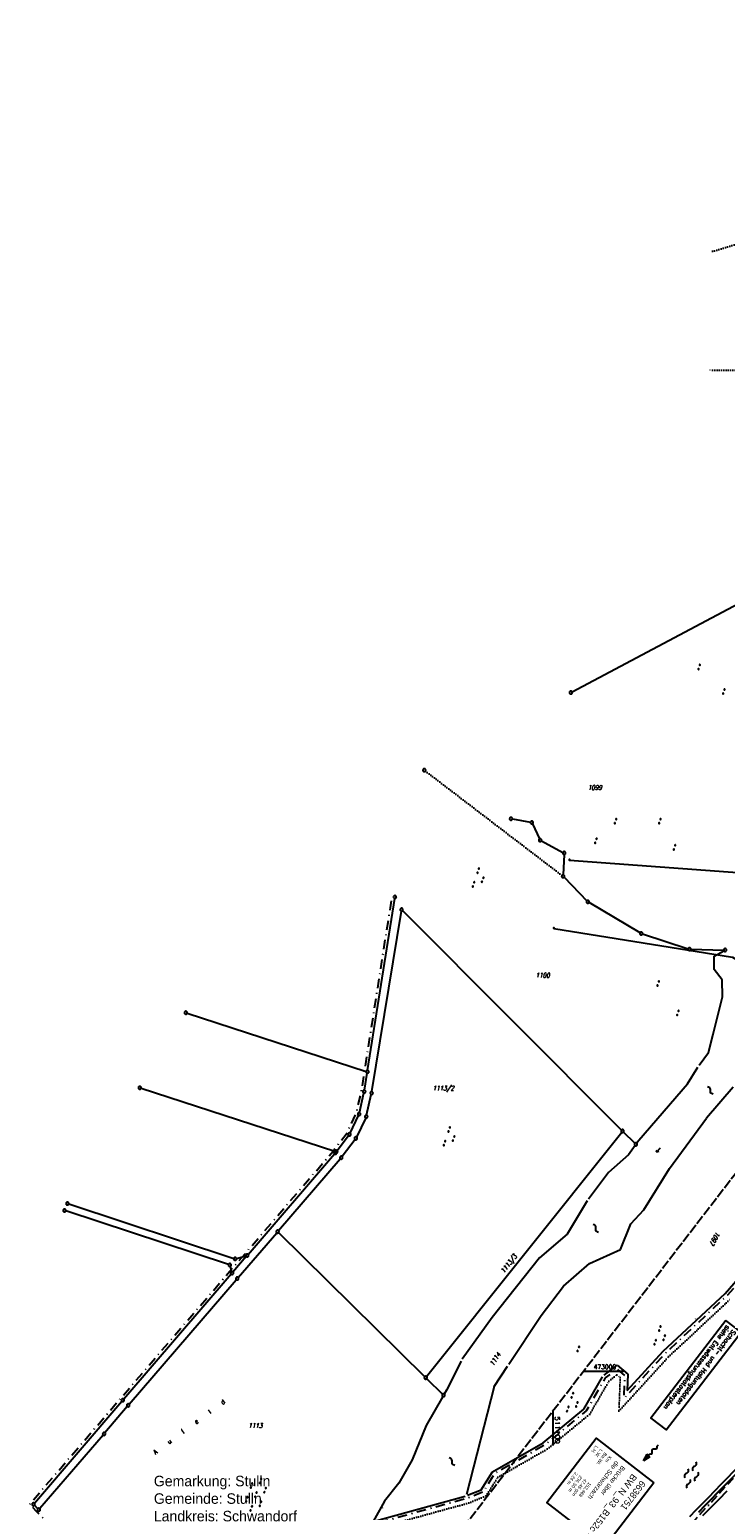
# Model space of a CAD drawing. Extents: x 510526 to 513920, y 467229 to 478797.
# Tile 200 of 256: x 510821 to 511192, y 472926 to 473714. Entities that reach past the tile are written whole.
import ezdxf

# ---------------------------------------------------------------- set-up
doc = ezdxf.new("R2010")
doc.units = 0
doc.header["$LTSCALE"] = 10
doc.header["$MEASUREMENT"] = 0
for name, pattern in [('ACAD_ISO16W100', [73, 15, -6.5, 15, -6.5, 15, -7, 1, -7]), ('AUSGEZOGEN', [0]), ('LT00', [0]), ('LT08', [0.42, 0.2, -0.1, 0.02, -0.1]), ('LT14', [0.6, 0.5, -0.1]), ('PUNKTX2_STR', [0.6, 0.1, -0.5])]:
    doc.linetypes.add(name, pattern=pattern)
doc.layers.get('0').update_dxf_attribs({"linetype": 'LT00'})
for name, color, linetype in [('--FLIEßRICHTPFEIL', 180, 'Continuous'), ('--WASSER_GRENZE', 180, 'PUNKTX2_STR'), ('--WASSER_NUTZUNG', 180, 'Continuous'), ('BAB-KABEL', 220, 'ACAD_ISO16W100'), ('BW_TEXT', 20, 'AUSGEZOGEN'), ('D-D_BESCHRIFT', 182, 'Continuous'), ('DFK_BES-NAME', 255, 'LT00'), ('DFK_FLUR_NR', 250, 'LT00'), ('DFK_GZPKT', 250, 'LT00'), ('DFK_KATASTER', 250, 'LT00'), ('DFK_NUTZUNG', 250, 'LT00'), ('DFK_NUTZUNGSGRENZE', 70, 'PUNKTX2_STR'), ('DFK_TOPO-SYM', 252, 'LT00'), ('GEMEINDEGRENZE', 3, 'LT08'), ('GRENZNAME', 250, 'Continuous'), ('STROM_FREILTG', 80, 'STROMFREILEITUNG'), ('V93_AFBR_BAB', 250, 'LT00'), ('V93_BR_KAPPE', 30, 'LT00'), ('V93_LD_MARK', 250, 'LT00'), ('V93_RASTER', 250, 'LT00')]:
    doc.layers.add(name, color=color, linetype=linetype)
doc.layers.add('-BLATT_93-RAND', color=7, linetype='LT14', plot=False)
doc.styles.add('Beschrift', font='ARIAL.TTF')
doc.styles.add('ROMANS', font='romans.shx', dxfattribs={"width": 0.8})
doc.styles.get("Standard").update_dxf_attribs({"font": 'romans.shx'})
doc.styles.add('Strom', font='txt.shx')
doc.styles.add('UNIR-H', font='unir_h.shx', dxfattribs={"width": 0.8})
doc.linetypes.add('STROMFREILEITUNG', pattern='A,12.7,-5.5,["xx",Strom,S=2.5,R=0,X=-2.6,Y=-0.85],-4.35', length=22.55)

# ---------------------------------------------------------------- blocks, each defined once
blk = doc.blocks.new('SYMB7110')
at = {"color": 0, "linetype": 'ByBlock'}
for p, q in [((-0.9, 0.012919), (-0.9, -0.012919)), ((-0.895, -0.017106), (-0.895, 0.017105)), ((-0.89, 0.019164), (-0.89, -0.019164)), ((-0.885, -0.019797), (-0.885, 0.019796)), ((-0.88, 0.019164), (-0.88, -0.019164)), ((-0.875, -0.017106), (-0.875, 0.017105)), ((-0.87, 0.012919), (-0.87, -0.012919)), ((-0.865, -0.000126), (-0.865, 0.000145)), ((-0.67, 0.012919), (-0.67, -0.012919)), ((-0.665, -0.017106), (-0.665, 0.017105)), ((-0.66, 0.019164), (-0.66, -0.019164)), ((-0.655, -0.019797), (-0.655, 0.019796)), ((-0.65, 0.019164), (-0.65, -0.019164)), ((-0.645, -0.017106), (-0.645, 0.017105)), ((-0.64, 0.012919), (-0.64, -0.012919)), ((-0.635, -0.000126), (-0.635, 0.000145)), ((-0.515, 0.392919), (-0.515, 0.367081)), ((-0.51, 0.362895), (-0.51, 0.397105)), ((-0.505, 0.399164), (-0.505, 0.360836)), ((-0.5, 0.360204), (-0.5, 0.399796)), ((-0.495, 0.399164), (-0.495, 0.360836)), ((-0.49, 0.362895), (-0.49, 0.397105)), ((-0.485, 0.392919), (-0.485, 0.367081)), ((-0.48, 0.379874), (-0.48, 0.380145)), ((-0.285, 0.392919), (-0.285, 0.367081)), ((-0.28, 0.362895), (-0.28, 0.397105)), ((-0.275, 0.399164), (-0.275, 0.360836)), ((-0.27, 0.360204), (-0.27, 0.399796)), ((-0.265, 0.399164), (-0.265, 0.360836)), ((-0.26, 0.362895), (-0.26, 0.397105)), ((-0.255, 0.392919), (-0.255, 0.367081)), ((-0.25, 0.379874), (-0.25, 0.380146)), ((-0.13, 0.012919), (-0.13, -0.012919)), ((-0.125, -0.017105), (-0.125, 0.017105)), ((-0.12, 0.019164), (-0.12, -0.019164)), ((-0.115, -0.019796), (-0.115, 0.019796)), ((-0.11, 0.019164), (-0.11, -0.019164)), ((-0.105, -0.017105), (-0.105, 0.017105)), ((-0.1, 0.012919), (-0.1, -0.012919)), ((-0.095, -0.000126), (-0.095, 0.000146)), ((0.1, 0.012919), (0.1, -0.012919)), ((0.105, -0.017105), (0.105, 0.017105)), ((0.11, 0.019164), (0.11, -0.019164)), ((0.115, -0.019796), (0.115, 0.019796)), ((0.12, 0.019164), (0.12, -0.019164)), ((0.125, -0.017105), (0.125, 0.017105)), ((0.13, 0.012919), (0.13, -0.012919)), ((0.135, -0.000126), (0.135, 0.000146)), ((0.255, 0.392919), (0.255, 0.367081)), ((0.26, 0.362895), (0.26, 0.397105)), ((0.265, 0.399164), (0.265, 0.360836)), ((0.27, 0.360204), (0.27, 0.399796)), ((0.275, 0.399164), (0.275, 0.360836)), ((0.28, 0.362895), (0.28, 0.397105)), ((0.285, 0.392919), (0.285, 0.367081)), ((0.29, 0.379874), (0.29, 0.380145)), ((0.485, 0.392919), (0.485, 0.367081)), ((0.49, 0.362895), (0.49, 0.397105)), ((0.495, 0.399164), (0.495, 0.360836)), ((0.5, 0.360204), (0.5, 0.399796)), ((0.505, 0.399164), (0.505, 0.360836)), ((0.51, 0.362895), (0.51, 0.397105)), ((0.515, 0.392919), (0.515, 0.367081)), ((0.52, 0.379874), (0.52, 0.380146)), ((0.64, 0.012919), (0.64, -0.012919)), ((0.645, -0.017105), (0.645, 0.017105)), ((0.65, 0.019164), (0.65, -0.019164)), ((0.655, -0.019796), (0.655, 0.019796)), ((0.66, 0.019164), (0.66, -0.019164)), ((0.665, -0.017105), (0.665, 0.017105)), ((0.67, 0.012919), (0.67, -0.012919)), ((0.675, -0.000126), (0.675, 0.000146)), ((0.87, 0.012919), (0.87, -0.012919)), ((0.875, -0.017105), (0.875, 0.017105)), ((0.88, 0.019164), (0.88, -0.019164)), ((0.885, -0.019796), (0.885, 0.019796)), ((0.89, 0.019164), (0.89, -0.019164)), ((0.895, -0.017105), (0.895, 0.017105)), ((0.9, 0.012919), (0.9, -0.012919)), ((0.905, -0.000126), (0.905, 0.000146)), ((-0.515, -0.367081), (-0.515, -0.392919)), ((-0.51, -0.397105), (-0.51, -0.362895)), ((-0.505, -0.360836), (-0.505, -0.399164)), ((-0.5, -0.399796), (-0.5, -0.360204)), ((-0.495, -0.360836), (-0.495, -0.399164)), ((-0.49, -0.397106), (-0.49, -0.362895)), ((-0.485, -0.367081), (-0.485, -0.392919)), ((-0.48, -0.380126), (-0.48, -0.379855)), ((-0.285, -0.367081), (-0.285, -0.392919)), ((-0.28, -0.397105), (-0.28, -0.362895)), ((-0.275, -0.360836), (-0.275, -0.399164)), ((-0.27, -0.399796), (-0.27, -0.360204)), ((-0.265, -0.360836), (-0.265, -0.399164)), ((-0.26, -0.397105), (-0.26, -0.362895)), ((-0.255, -0.367081), (-0.255, -0.392919)), ((-0.25, -0.380126), (-0.25, -0.379855)), ((0.255, -0.367081), (0.255, -0.392919)), ((0.26, -0.397105), (0.26, -0.362895)), ((0.265, -0.360836), (0.265, -0.399164)), ((0.27, -0.399796), (0.27, -0.360204)), ((0.275, -0.360836), (0.275, -0.399164)), ((0.28, -0.397105), (0.28, -0.362895)), ((0.285, -0.367081), (0.285, -0.392919)), ((0.29, -0.380126), (0.29, -0.379855)), ((0.485, -0.367081), (0.485, -0.392919)), ((0.49, -0.397105), (0.49, -0.362895)), ((0.495, -0.360836), (0.495, -0.399164)), ((0.5, -0.399796), (0.5, -0.360204)), ((0.505, -0.360836), (0.505, -0.399164)), ((0.51, -0.397105), (0.51, -0.362895)), ((0.515, -0.367081), (0.515, -0.392919)), ((0.52, -0.380126), (0.52, -0.379855))]:
    blk.add_line(p, q, dxfattribs=at)
for points in [[(-0.865, 0), (-0.866981, 0.008678), (-0.87253, 0.015637), (-0.88055, 0.019498), (-0.88945, 0.019498), (-0.89747, 0.015637), (-0.903019, 0.008678), (-0.905, 0)], [(-0.905, 0), (-0.903019, -0.008678), (-0.89747, -0.015637), (-0.88945, -0.019499), (-0.88055, -0.019499), (-0.87253, -0.015637), (-0.866981, -0.008678), (-0.865, 0)], [(-0.635, 0), (-0.636981, 0.008678), (-0.64253, 0.015637), (-0.65055, 0.019498), (-0.65945, 0.019498), (-0.66747, 0.015637), (-0.673019, 0.008678), (-0.675, 0)], [(-0.675, 0), (-0.673019, -0.008678), (-0.66747, -0.015637), (-0.65945, -0.019499), (-0.65055, -0.019499), (-0.64253, -0.015637), (-0.636981, -0.008678), (-0.635, 0)], [(-0.48, 0.38), (-0.481981, 0.388678), (-0.48753, 0.395637), (-0.49555, 0.399499), (-0.50445, 0.399499), (-0.51247, 0.395637), (-0.518019, 0.388678), (-0.52, 0.38), (-0.518019, 0.371322), (-0.51247, 0.364363), (-0.50445, 0.360501), (-0.49555, 0.360501), (-0.48753, 0.364363), (-0.481981, 0.371322), (-0.48, 0.38)], [(-0.25, 0.38), (-0.251981, 0.388678), (-0.25753, 0.395637), (-0.26555, 0.399499), (-0.27445, 0.399499), (-0.28247, 0.395637), (-0.288019, 0.388678), (-0.29, 0.38), (-0.288019, 0.371322), (-0.28247, 0.364363), (-0.27445, 0.360501), (-0.26555, 0.360501), (-0.25753, 0.364363), (-0.251981, 0.371322), (-0.25, 0.38)], [(-0.095, 0), (-0.096981, 0.008678), (-0.10253, 0.015637), (-0.11055, 0.019499), (-0.11945, 0.019499), (-0.12747, 0.015637), (-0.133019, 0.008678), (-0.135, 0)], [(-0.135, 0), (-0.133019, -0.008678), (-0.12747, -0.015637), (-0.11945, -0.019499), (-0.11055, -0.019499), (-0.10253, -0.015637), (-0.096981, -0.008678), (-0.095, 0)], [(0.135, 0), (0.133019, 0.008678), (0.12747, 0.015637), (0.11945, 0.019499), (0.11055, 0.019499), (0.10253, 0.015637), (0.096981, 0.008678), (0.095, 0)], [(0.095, 0), (0.096981, -0.008678), (0.10253, -0.015637), (0.11055, -0.019499), (0.11945, -0.019499), (0.12747, -0.015637), (0.133019, -0.008678), (0.135, 0)], [(0.29, 0.38), (0.288019, 0.388678), (0.28247, 0.395637), (0.27445, 0.399499), (0.26555, 0.399499), (0.25753, 0.395637), (0.251981, 0.388678), (0.25, 0.38), (0.251981, 0.371322), (0.25753, 0.364363), (0.26555, 0.360501), (0.27445, 0.360501), (0.28247, 0.364363), (0.288019, 0.371322), (0.29, 0.38)], [(0.52, 0.38), (0.518019, 0.388678), (0.51247, 0.395637), (0.50445, 0.399499), (0.495549, 0.399499), (0.48753, 0.395637), (0.481981, 0.388678), (0.48, 0.38), (0.481981, 0.371322), (0.48753, 0.364363), (0.495549, 0.360501), (0.50445, 0.360501), (0.51247, 0.364363), (0.518019, 0.371322), (0.52, 0.38)], [(0.675, 0), (0.673019, 0.008678), (0.66747, 0.015637), (0.65945, 0.019499), (0.65055, 0.019499), (0.64253, 0.015637), (0.636981, 0.008678), (0.635, 0)], [(0.635, 0), (0.636981, -0.008678), (0.64253, -0.015637), (0.65055, -0.019499), (0.65945, -0.019499), (0.66747, -0.015637), (0.673019, -0.008678), (0.675, 0)], [(0.905, 0), (0.903019, 0.008678), (0.89747, 0.015637), (0.88945, 0.019499), (0.88055, 0.019499), (0.87253, 0.015637), (0.866981, 0.008678), (0.865, 0)], [(0.865, 0), (0.866981, -0.008678), (0.87253, -0.015637), (0.88055, -0.019499), (0.88945, -0.019499), (0.89747, -0.015637), (0.903019, -0.008678), (0.905, 0)], [(-0.48, -0.38), (-0.481981, -0.371322), (-0.48753, -0.364363), (-0.49555, -0.360501), (-0.50445, -0.360501), (-0.51247, -0.364363), (-0.518019, -0.371322), (-0.52, -0.38), (-0.518019, -0.388678), (-0.51247, -0.395637), (-0.50445, -0.399499), (-0.49555, -0.399499), (-0.48753, -0.395637), (-0.481981, -0.388678), (-0.48, -0.38)], [(-0.25, -0.38), (-0.251981, -0.371322), (-0.25753, -0.364363), (-0.26555, -0.360501), (-0.27445, -0.360501), (-0.28247, -0.364363), (-0.288019, -0.371322), (-0.29, -0.38), (-0.288019, -0.388678), (-0.28247, -0.395637), (-0.27445, -0.399499), (-0.26555, -0.399499), (-0.25753, -0.395637), (-0.251981, -0.388678), (-0.25, -0.38)], [(0.29, -0.38), (0.288019, -0.371322), (0.28247, -0.364363), (0.27445, -0.360501), (0.26555, -0.360501), (0.25753, -0.364363), (0.251981, -0.371322), (0.25, -0.38), (0.251981, -0.388678), (0.25753, -0.395637), (0.26555, -0.399499), (0.27445, -0.399499), (0.28247, -0.395637), (0.288019, -0.388678), (0.29, -0.38)], [(0.52, -0.38), (0.518019, -0.371322), (0.51247, -0.364363), (0.50445, -0.360501), (0.495549, -0.360501), (0.48753, -0.364363), (0.481981, -0.371322), (0.48, -0.38), (0.481981, -0.388678), (0.48753, -0.395637), (0.495549, -0.399499), (0.50445, -0.399499), (0.51247, -0.395637), (0.518019, -0.388678), (0.52, -0.38)]]:
    blk.add_lwpolyline(points, dxfattribs=at)
blk = doc.blocks.new('SYMB7111')
at = {"color": 0, "linetype": 'ByBlock'}
for p, q in [((-0.13, 0.202919), (-0.13, 0.177081)), ((-0.125, 0.172895), (-0.125, 0.207105)), ((-0.12, 0.209164), (-0.12, 0.170836)), ((-0.115, 0.170204), (-0.115, 0.209796)), ((-0.11, 0.209164), (-0.11, 0.170836)), ((-0.105, 0.172895), (-0.105, 0.207105)), ((-0.1, 0.202919), (-0.1, 0.177081)), ((-0.095, 0.189874), (-0.095, 0.190146)), ((0.1, 0.202919), (0.1, 0.177081)), ((0.105, 0.172895), (0.105, 0.207105)), ((0.11, 0.209164), (0.11, 0.170836)), ((0.115, 0.170204), (0.115, 0.209796)), ((0.12, 0.209164), (0.12, 0.170836)), ((0.125, 0.172895), (0.125, 0.207105)), ((0.13, 0.202919), (0.13, 0.177081)), ((0.135, 0.189874), (0.135, 0.190146)), ((-0.515, -0.177081), (-0.515, -0.202919)), ((-0.51, -0.207105), (-0.51, -0.172895)), ((-0.505, -0.170836), (-0.505, -0.209164)), ((-0.5, -0.209796), (-0.5, -0.170204)), ((-0.495, -0.170836), (-0.495, -0.209164)), ((-0.49, -0.207105), (-0.49, -0.172895)), ((-0.485, -0.177081), (-0.485, -0.202919)), ((-0.48, -0.190126), (-0.48, -0.189854)), ((-0.285, -0.177081), (-0.285, -0.202919)), ((-0.28, -0.207105), (-0.28, -0.172895)), ((-0.275, -0.170836), (-0.275, -0.209164)), ((-0.27, -0.209796), (-0.27, -0.170204)), ((-0.265, -0.170836), (-0.265, -0.209164)), ((-0.26, -0.207105), (-0.26, -0.172895)), ((-0.255, -0.177081), (-0.255, -0.202919)), ((-0.25, -0.190126), (-0.25, -0.189854)), ((0.255, -0.177081), (0.255, -0.202919)), ((0.26, -0.207105), (0.26, -0.172895)), ((0.265, -0.170836), (0.265, -0.209164)), ((0.27, -0.209796), (0.27, -0.170204)), ((0.275, -0.170836), (0.275, -0.209164)), ((0.28, -0.207105), (0.28, -0.172895)), ((0.285, -0.177081), (0.285, -0.202919)), ((0.29, -0.190126), (0.29, -0.189854)), ((0.485, -0.177081), (0.485, -0.202919)), ((0.49, -0.207105), (0.49, -0.172895)), ((0.495, -0.170836), (0.495, -0.209164)), ((0.5, -0.209796), (0.5, -0.170204)), ((0.505, -0.170836), (0.505, -0.209164)), ((0.51, -0.207105), (0.51, -0.172895)), ((0.515, -0.177081), (0.515, -0.202919)), ((0.52, -0.190126), (0.52, -0.189854))]:
    blk.add_line(p, q, dxfattribs=at)
for points in [[(-0.095, 0.19), (-0.096981, 0.198678), (-0.10253, 0.205637), (-0.11055, 0.209499), (-0.11945, 0.209499), (-0.12747, 0.205637), (-0.133019, 0.198678), (-0.135, 0.19), (-0.133019, 0.181322), (-0.12747, 0.174363), (-0.11945, 0.170501), (-0.11055, 0.170501), (-0.10253, 0.174363), (-0.096981, 0.181322), (-0.095, 0.19)], [(0.135, 0.19), (0.133019, 0.198678), (0.12747, 0.205637), (0.11945, 0.209499), (0.11055, 0.209499), (0.10253, 0.205637), (0.096981, 0.198678), (0.095, 0.19), (0.096981, 0.181322), (0.10253, 0.174363), (0.11055, 0.170501), (0.11945, 0.170501), (0.12747, 0.174363), (0.133019, 0.181322), (0.135, 0.19)], [(-0.48, -0.19), (-0.481981, -0.181322), (-0.48753, -0.174363), (-0.49555, -0.170501), (-0.50445, -0.170501), (-0.51247, -0.174363), (-0.518019, -0.181322), (-0.52, -0.19), (-0.518019, -0.198678), (-0.51247, -0.205637), (-0.50445, -0.209499), (-0.49555, -0.209499), (-0.48753, -0.205637), (-0.481981, -0.198678), (-0.48, -0.19)], [(-0.25, -0.19), (-0.251981, -0.181322), (-0.25753, -0.174363), (-0.26555, -0.170501), (-0.27445, -0.170501), (-0.28247, -0.174363), (-0.288019, -0.181322), (-0.29, -0.19), (-0.288019, -0.198678), (-0.28247, -0.205637), (-0.27445, -0.209499), (-0.26555, -0.209499), (-0.25753, -0.205637), (-0.251981, -0.198678), (-0.25, -0.19)], [(0.29, -0.19), (0.288019, -0.181322), (0.28247, -0.174363), (0.27445, -0.170501), (0.26555, -0.170501), (0.25753, -0.174363), (0.251981, -0.181322), (0.25, -0.19), (0.251981, -0.198678), (0.25753, -0.205637), (0.26555, -0.209499), (0.27445, -0.209499), (0.28247, -0.205637), (0.288019, -0.198678), (0.29, -0.19)], [(0.52, -0.19), (0.518019, -0.181322), (0.51247, -0.174363), (0.50445, -0.170501), (0.49555, -0.170501), (0.48753, -0.174363), (0.481981, -0.181322), (0.48, -0.19), (0.481981, -0.198678), (0.48753, -0.205637), (0.49555, -0.209499), (0.50445, -0.209499), (0.51247, -0.205637), (0.518019, -0.198678), (0.52, -0.19)]]:
    blk.add_lwpolyline(points, dxfattribs=at)
blk = doc.blocks.new('SYMB7112')
at = {"color": 0, "linetype": 'ByBlock'}
for p, q in [((-0.13, 0.012919), (-0.13, -0.012919)), ((-0.125, -0.017105), (-0.125, 0.017105)), ((-0.12, 0.019164), (-0.12, -0.019164)), ((-0.115, -0.019796), (-0.115, 0.019796)), ((-0.11, 0.019164), (-0.11, -0.019164)), ((-0.105, -0.017105), (-0.105, 0.017105)), ((-0.1, 0.012919), (-0.1, -0.012919)), ((-0.095, -0.000126), (-0.095, 0.000146)), ((0.1, 0.012919), (0.1, -0.012919)), ((0.105, -0.017105), (0.105, 0.017105)), ((0.11, 0.019164), (0.11, -0.019164)), ((0.115, -0.019796), (0.115, 0.019796)), ((0.12, 0.019164), (0.12, -0.019164)), ((0.125, -0.017105), (0.125, 0.017105)), ((0.13, 0.012919), (0.13, -0.012919)), ((0.135, -0.000126), (0.135, 0.000146))]:
    blk.add_line(p, q, dxfattribs=at)
for points in [[(-0.095, 0), (-0.096981, 0.008678), (-0.10253, 0.015637), (-0.11055, 0.019499), (-0.11945, 0.019499), (-0.12747, 0.015637), (-0.133019, 0.008678), (-0.135, 0)], [(-0.135, 0), (-0.133019, -0.008678), (-0.12747, -0.015637), (-0.11945, -0.019499), (-0.11055, -0.019499), (-0.10253, -0.015637), (-0.096981, -0.008678), (-0.095, 0)], [(0.135, 0), (0.133019, 0.008678), (0.12747, 0.015637), (0.11945, 0.019499), (0.11055, 0.019499), (0.10253, 0.015637), (0.096981, 0.008678), (0.095, 0)], [(0.095, 0), (0.096981, -0.008678), (0.10253, -0.015637), (0.11055, -0.019499), (0.11945, -0.019499), (0.12747, -0.015637), (0.133019, -0.008678), (0.135, 0)]]:
    blk.add_lwpolyline(points, dxfattribs=at)
blk = doc.blocks.new('SYMB7251')
at = {"color": 0, "linetype": 'ByBlock'}
for points in [[(-0.25, 0), (-0.208333, 0.028889), (-0.166667, 0.051111), (-0.125, 0.06), (-0.083333, 0.051111), (-0.041667, 0.028889), (0, 0)], [(0, 0), (0.041667, -0.028889), (0.083333, -0.051111), (0.125, -0.06), (0.166667, -0.051111), (0.208333, -0.028889), (0.25, 0)]]:
    blk.add_lwpolyline(points, dxfattribs=at)
blk = doc.blocks.new('SYMB7240')
at = {"color": 0, "linetype": 'ByBlock'}
for p, q in [((0, 0), (-0.32, 0)), ((-0.11, 0.055), (0, 0)), ((0, 0), (-0.11, -0.055))]:
    blk.add_line(p, q, dxfattribs=at)
blk = doc.blocks.new('SYMB7309')
at = {"color": 0, "linetype": 'ByBlock'}
for p, q in [((1.558, 3.279999), (-1.558, 3.28)), ((0, 0.5002), (0, 3.28))]:
    blk.add_line(p, q, dxfattribs=at)
for points in [[(-0.984, 3.526), (-1.558, 3.28), (-0.984, 3.034)], [(-0.031408, 0.499213), (-0.093728, 0.49134), (-0.15457, 0.475719), (-0.212975, 0.452595), (-0.268021, 0.422333), (-0.31884, 0.385411), (-0.36463, 0.342411), (-0.40467, 0.29401), (-0.438329, 0.240973), (-0.465074, 0.184136), (-0.484486, 0.124395), (-0.496256, 0.062692), (-0.5002, 0)], [(-0.5002, 0), (-0.496256, -0.062692), (-0.484486, -0.124395), (-0.465074, -0.184136), (-0.438329, -0.240973), (-0.404671, -0.29401), (-0.36463, -0.342411), (-0.31884, -0.385411), (-0.268021, -0.422333), (-0.212975, -0.452595), (-0.15457, -0.475719), (-0.093728, -0.49134), (-0.031408, -0.499213), (0.031408, -0.499213), (0.093728, -0.49134), (0.15457, -0.475719), (0.212975, -0.452595), (0.268021, -0.422333), (0.31884, -0.385411), (0.36463, -0.342411), (0.404671, -0.29401), (0.438329, -0.240973), (0.465075, -0.184136), (0.484486, -0.124395), (0.496256, -0.062692), (0.500201, 0)], [(0.5002, 0), (0.496256, 0.062692), (0.484485, 0.124395), (0.465074, 0.184136), (0.438329, 0.240973), (0.40467, 0.29401), (0.36463, 0.34241), (0.31884, 0.385411), (0.268021, 0.422333), (0.212975, 0.452595), (0.15457, 0.475719), (0.093728, 0.49134), (0.031408, 0.499213), (-0.031408, 0.499213)], [(0.984, 3.526), (1.558, 3.279999), (0.984, 3.034)]]:
    blk.add_lwpolyline(points, dxfattribs=at)
blk = doc.blocks.new('SYMB7301')
at = {"color": 0, "linetype": 'ByBlock'}
for p, q in [((-0.128693, 0), (0, 0.128693)), ((0, -0.128693), (-0.128693, 0)), ((0, 0.128693), (0.128693, 0)), ((0.128693, 0), (0, -0.128693)), ((0.000059, -0.009738), (0.000059, 0.009897)), ((-0.00901, -0.004339), (-0.002225, -0.009749))]:
    blk.add_line(p, q, dxfattribs=at)
for points in [[(-0.002225, 0.009749), (-0.00901, 0.004339), (-0.00901, -0.004339)], [(0.01, 0), (0.006235, 0.007818), (-0.002225, 0.009749)], [(-0.002225, -0.009749), (0.006235, -0.007818), (0.01, 0)]]:
    blk.add_lwpolyline(points, dxfattribs=at)
blk = doc.blocks.new('SYMB7010')
at = {"color": 0, "linetype": 'ByBlock'}
for points in [[(-0.031408, 0.499213), (-0.093728, 0.49134), (-0.15457, 0.475719), (-0.212975, 0.452595), (-0.268021, 0.422333), (-0.31884, 0.385411), (-0.36463, 0.342411), (-0.40467, 0.29401), (-0.438329, 0.240973), (-0.465074, 0.184136), (-0.484486, 0.124395), (-0.496256, 0.062692), (-0.5002, 0)], [(-0.5002, 0), (-0.496256, -0.062692), (-0.484486, -0.124395), (-0.465075, -0.184136), (-0.438329, -0.240973), (-0.404671, -0.29401), (-0.36463, -0.342411), (-0.31884, -0.385411), (-0.268021, -0.422333), (-0.212975, -0.452595), (-0.154571, -0.475719), (-0.093728, -0.49134), (-0.031408, -0.499213), (0.031408, -0.499213)], [(0.5002, 0), (0.496256, 0.062692), (0.484485, 0.124395), (0.465074, 0.184136), (0.438329, 0.240973), (0.40467, 0.29401), (0.36463, 0.342411), (0.31884, 0.385411), (0.268021, 0.422333), (0.212975, 0.452595), (0.15457, 0.475719), (0.093728, 0.49134), (0.031408, 0.499213), (-0.031408, 0.499213)], [(0.031408, -0.499213), (0.093728, -0.491341), (0.15457, -0.475719), (0.212975, -0.452595), (0.268021, -0.422333), (0.31884, -0.385411), (0.36463, -0.342411), (0.404671, -0.294011), (0.438329, -0.240974), (0.465075, -0.184136), (0.484486, -0.124395), (0.496256, -0.062692), (0.500201, 0)]]:
    blk.add_lwpolyline(points, dxfattribs=at)
blk = doc.blocks.new('SYMB7250')
at = {"color": 0, "linetype": 'ByBlock'}
for points in [[(-0.74, 0), (-0.698333, 0.028889), (-0.656667, 0.051111), (-0.615, 0.06), (-0.573333, 0.051111), (-0.531667, 0.028889), (-0.49, 0)], [(-0.49, 0), (-0.448333, -0.028889), (-0.406667, -0.051111), (-0.365, -0.06), (-0.323333, -0.051111), (-0.281667, -0.028889), (-0.24, 0)], [(-0.25, 0.28), (-0.208333, 0.308889), (-0.166667, 0.331111), (-0.125, 0.34), (-0.083333, 0.331111), (-0.041667, 0.308889), (0, 0.28)], [(0, 0.28), (0.041667, 0.251111), (0.083333, 0.228889), (0.125, 0.22), (0.166667, 0.228889), (0.208333, 0.251111), (0.25, 0.28)], [(0.24, 0), (0.281667, 0.028889), (0.323333, 0.051111), (0.365, 0.06), (0.406667, 0.051111), (0.448333, 0.028889), (0.49, 0)], [(0.49, 0), (0.531667, -0.028889), (0.573333, -0.051111), (0.615, -0.06), (0.656667, -0.051111), (0.698333, -0.028889), (0.74, 0)], [(-0.25, -0.28), (-0.208333, -0.251111), (-0.166667, -0.228889), (-0.125, -0.22), (-0.083333, -0.228889), (-0.041667, -0.251111), (0, -0.28)], [(0, -0.28), (0.041667, -0.308889), (0.083333, -0.331111), (0.125, -0.34), (0.166667, -0.331111), (0.208333, -0.308889), (0.25, -0.28)]]:
    blk.add_lwpolyline(points, dxfattribs=at)
blk = doc.blocks.new('FLIEßRICHTPFEIL')
at = {"layer": '--FLIEßRICHTPFEIL'}
blk.add_hatch(color=256, dxfattribs=at).paths.add_polyline_path([(-1.95, 0.4875), (-1.95, -0.4875), (0, 0)])
for p, q in [((-1.95, 0.4875), (-1.95, -0.4875)), ((-1.95, 0.4875), (0, 0)), ((0, 0), (-1.95, -0.4875))]:
    blk.add_line(p, q, dxfattribs=at)
at = {"layer": '--FLIEßRICHTPFEIL', "start_tangent": (-1, 0), "end_tangent": (-1, 0)}
blk.add_spline([(-1.95, 0), (-2.4375, 0), (-2.925, 0.325), (-3.4125, 0), (-3.9, -0.325), (-4.3875, 0), (-4.875, 0.325), (-5.3625, 0), (-5.85, 0)], degree=3, dxfattribs=at)

msp = doc.modelspace()

# ---------------------------------------------------------------- linework, layer by layer
at = {"layer": '--WASSER_GRENZE', "ltscale": 0.2}
msp.add_lwpolyline([(511006.37, 472916.47), (511055.08, 472929.9), (511064.31, 472933.66), (511070.5, 472943.52), (511096.88, 472958.62), (511119.48, 472977.17), (511129.68, 472994.73), (511133.89, 472998.07), (511135.69, 472996.54), (511135.04, 472978.93), (511161.48, 473007.71), (511194.49, 473038.55)], dxfattribs=at)
at = {"layer": 'BAB-KABEL', "ltscale": 0.03, "flags": 128}
msp.add_lwpolyline([(513339.84, 477816.32), (513312.27, 477774.65), (513284.67, 477733), (513252.5, 477694.41), (513223.88, 477653.5), (513195.8, 477612.12), (513167.63, 477570.87), (513139.88, 477529.3), (513111.79, 477487.92), (513083.81, 477446.45), (513055.84, 477404.98), (513022.49, 477355.03), (513000.51, 477321.52), (512973.12, 477279.62), (512945.42, 477237.87), (512917.58, 477196.22), (512879.16, 477137.5), (512858.34, 477103.22), (512837.39, 477068.95), (512811.45, 477026.06), (512784.2, 476983.9), (512756.65, 476941.56), (512731.12, 476898.63), (512706.39, 476854.96), (512681.95, 476811.1), (512658.87, 476770.39), (512633.74, 476723.05), (512609.82, 476678.97), (512586.03, 476634.72), (512574.46, 476609.04), (512565.77, 476584.24), (512545.21, 476542.92), (512523.45, 476497.74), (512501.77, 476452.47), (512480.25, 476407.17), (512458.85, 476361.79), (512438.56, 476315.94), (512418.18, 476270.12), (512378.72, 476177.83), (512359.89, 476131.36), (512341.35, 476084.78), (512322.58, 476038.31), (512304.82, 475991.34), (512287.68, 475944.24), (512270.28, 475897.17), (512254.12, 475849.7), (512237.77, 475802.28), (512221.53, 475754.82), (512205.86, 475707.19), (512190.78, 475659.38), (512175.78, 475611.52), (512161.52, 475563.42), (512145.69, 475515.8), (512137.73, 475496.07), (512130.63, 475467.92), (512119.03, 475418.91), (512105.58, 475370.55), (512100.73, 475351.1), (512084.18, 475320.51), (512082.62, 475318.67), (512071.99, 475296.24), (512062.06, 475264.37), (512059.32, 475232.9), (512061.87, 475193.18), (512054.82, 475143.1), (512045.69, 475099.99), (512036.29, 475050.9), (512027.27, 475001.72), (512018.22, 474952.55), (512008.9, 474903.42), (512000.14, 474854.23), (511992.36, 474804.85), (511985.27, 474755.37), (511977.39, 474700.85), (511969.41, 474646.42), (511966.53, 474615.2), (511972.8, 474604.79), (511970.05, 474596.16), (511959.57, 474586.37), (511941.91, 474517.48), (511936.85, 474477.77), (511926.66, 474399.73), (511919.97, 474355.38), (511910.09, 474296.61), (511899.45, 474238.13), (511883.78, 474152.68), (511870.29, 474094), (511857.13, 474053.88), (511852.78, 474012.45), (511853.17, 473966.86), (511852.49, 473957.15), (511851.31, 473949.66), (511841.69, 473942.06), (511825.82, 473895.23), (511826.65, 473894.12), (511810.9, 473851.95), (511793.57, 473805.03), (511775.28, 473758.36), (511755.12, 473712.47), (511734.05, 473667.01), (511712.23, 473621.97), (511689.5, 473577.27), (511665.16, 473533.5), (511639.85, 473490.24), (511612.91, 473448.14), (511601.59, 473431.81), (511558.05, 473366.07), (511514.89, 473306.01), (511484.06, 473267.45), (511450.63, 473224.7), (511393.07, 473164.53), (511363.02, 473132.87), (511308.52, 473076.45), (511275.57, 473040.36), (511243.01, 473009.33), (511235.22, 472986.05), (511231.03, 472981.06), (511075.99, 472813.11), (511070.24, 472807.3), (511057.8, 472797.51), (511038.03, 472769.96), (511010.69, 472730.53), (510983.88, 472687.19), (510959.58, 472643.76), (510934.3, 472604.33), (510904.8, 472574.33), (510913.91, 472558.29), (510911.7, 472550.67), (510911.23, 472549.24), (510895.97, 472514.71), (510882.66, 472477.92), (510872.4, 472460.75), (510857.5, 472432.35), (510836.1, 472381.12), (510836.28, 472368.89), (510832.94, 472355.97), (510830.18, 472332.03), (510848.22, 472325.54), (510838.51, 472271.42), (510831.97, 472215.43), (510830.7, 472169.39), (510828.83, 472118.66), (510829.08, 472067.62), (510833.95, 472011.74), (510842.44, 471951.44), (510849.98, 471906.34), (510856.18, 471866.27), (510867.23, 471812.82), (510879.85, 471762.88), (510891.51, 471713.81), (510903.79, 471665.07), (510916.06, 471616.28), (510929.64, 471568.08), (510950.96, 471501.37), (510971.61, 471429.82), (510974.35, 471422.76), (510989.55, 471366.87), (511004.5, 471314.2), (511016.36, 471270.84), (511026.28, 471232.42), (511039.24, 471184.15), (511056.6, 471116.88), (511065.91, 471078.27), (511077.6, 471030.01), (511089.22, 470981.62), (511098.91, 470932.89), (511107.16, 470884.03), (511116.15, 470835.04), (511125.08, 470786.06), (511133.15, 470736.97), (511137.3, 470706.32), (511129.89, 470689.71), (511129.54, 470684.61), (511132.44, 470671.58), (511143.11, 470670.95), (511145.78, 470638.26), (511151.08, 470588.89), (511155.98, 470539.42), (511159.51, 470489.78), (511162.63, 470440.14), (511165.94, 470390.62), (511167.84, 470340.94), (511167.81, 470291.24), (511167.77, 470272.42), (511169.19, 470243.96), (511168.97, 470223.34), (511163.73, 470203.87), (511151.46, 470170.12), (511152.4, 470145.76), (511161.63, 470107.32), (511162.26, 470078.65), (511157.08, 470021.39), (511153.97, 469975.78), (511150.23, 469924.11), (511146.61, 469878.37), (511141.04, 469826.73), (511133.85, 469745.04), (511131.82, 469700.02), (511128.93, 469655.17), (511125.19, 469595.29), (511130.66, 469554.69), (511130.4, 469544.67), (511121.69, 469477.4)], dxfattribs=at)
at = {"layer": 'D-D_BESCHRIFT'}
msp.add_lwpolyline([(511191.89, 473026.89), (511151.97, 472974.99), (511160.07, 472968.76), (511200, 473020.66)], close=True, dxfattribs=at)
at = {"layer": 'DFK_KATASTER'}
for p, q in [((511110.09, 473361.29), (511198.57, 473408.3)), ((511078.28, 473293.71), (511087.9, 473291.95)), ((511088.96, 473291.13), (511092.74, 473283.1)), ((511093.72, 473282.07), (511105.21, 473275.94)), ((511105.83, 473274.84), (511105.3, 473264.02)), ((511105.78, 473262.73), (511117.92, 473250.17)), ((511001.23, 473159.96), (511015.65, 473251.46)), ((511019.83, 473244.94), (511136.41, 473128.24)), ((511146.23, 473233.14), (511119.09, 473249.25)), ((511003.48, 473148.67), (511019.18, 473244.73)), ((511147.58, 473232.53), (511171.87, 473224.7)), ((511173.33, 473224.45), (511190.77, 473224.01)), ((511185.76, 473220.78), (511190.87, 473223.62)), ((511185.73, 473213.65), (511185.76, 473220.78)), ((511189.91, 473208.06), (511185.73, 473213.65)), ((511190.17, 473199.16), (511189.91, 473208.06)), ((511185.15, 473179.29), (511190.17, 473199.16)), ((510905.17, 473190.42), (511000.4, 473159.45)), ((511182.69, 473169.55), (511185.15, 473179.29)), ((511177.64, 473162.71), (511182.69, 473169.55)), ((510999.57, 473149.43), (511000.99, 473158.48)), ((511171.55, 473152.74), (511176.97, 473161.72)), ((510880.65, 473150.48), (510983.84, 473116.94)), ((511145.61, 473122.92), (511171.55, 473152.74)), ((511195.87, 473151.13), (511181.64, 473134.48)), ((510996.85, 473137.43), (510999.28, 473147.96)), ((511000.69, 473136.12), (511003.19, 473147.2)), ((510991.88, 473126.6), (510996.36, 473136.02)), ((511000.2, 473134.71), (510995.3, 473124.51)), ((511032.61, 472997.07), (511136.47, 473127.12)), ((511143.48, 473121.17), (511137.47, 473127.18)), ((511161.88, 473107.72), (511181.64, 473134.48)), ((510985, 473117.31), (510991.11, 473125.32)), ((510994.53, 473123.23), (510987.64, 473114.14)), ((511143.58, 473120.03), (511140.07, 473115.02)), ((511144.44, 473121.25), (511145.61, 473122.92)), ((510937.6, 473062.06), (510983.58, 473115.5)), ((510953.81, 473074.76), (510986.7, 473112.97)), ((511140.07, 473115.02), (511129.46, 473105.65)), ((511129.46, 473105.65), (511118.79, 473091.49)), ((511148.33, 473085.8), (511161.88, 473107.72)), ((510842.14, 473088.9), (510929.99, 473059.95)), ((511118.12, 473090.5), (511107.39, 473072.91)), ((510927.16, 473056.66), (510840.58, 473085.19)), ((511141.39, 473078.32), (511148.33, 473085.8)), ((510932.32, 473049.78), (510952.83, 473073.62)), ((510953.85, 473073.66), (511031.61, 472997.01)), ((511107.39, 473072.91), (511092.7, 473060.25)), ((511135.91, 473064.67), (511141.39, 473078.32)), ((511119.39, 473057.29), (511135.91, 473064.67)), ((510936.62, 473060.92), (510929.55, 473052.71)), ((510931.42, 473059.91), (510936.39, 473061.29)), ((511092.7, 473060.25), (511067.5, 473028.5)), ((511105.5, 473045.11), (511119.39, 473057.29)), ((511191.61, 473041.33), (511208.76, 473061.09)), ((510928.57, 473051.57), (510871.41, 472985.13)), ((510874.29, 472982.35), (510931.34, 473048.64)), ((510928.07, 473055.71), (510928.86, 473052.86)), ((511093.58, 473029.66), (511105.5, 473045.11)), ((511158.64, 473010.53), (511191.61, 473041.33)), ((511067.5, 473028.5), (511051.62, 473006.37)), ((511076.39, 473003.66), (511093.58, 473029.66)), ((511139.44, 472989.63), (511158.64, 473010.53)), ((511051, 473005.34), (511043.22, 472989.94)), ((511068.56, 472991.74), (511075.73, 473002.66)), ((511127.07, 472997.77), (511133.98, 473003.24)), ((511133.98, 473003.24), (511139.76, 472998.33)), ((511032.67, 472995.95), (511041.08, 472987.67)), ((511116.38, 472979.8), (511126.3, 472996.88)), ((511139.76, 472998.33), (511139.44, 472989.63)), ((511041.24, 472986.49), (511032.33, 472971.02)), ((511043.22, 472989.94), (511041.98, 472987.79)), ((511068.56, 472991.74), (511053.94, 472934.27)), ((510823.83, 472929.7), (510870.43, 472983.99)), ((510873.32, 472981.21), (510861.4, 472967.12)), ((511094.6, 472961.92), (511116.38, 472979.8)), ((511032.33, 472971.02), (511024.99, 472952.77)), ((510860.43, 472965.98), (510826.68, 472926.83)), ((511067.65, 472946.49), (511094.6, 472961.92)), ((511024.99, 472952.77), (511017.91, 472940.35)), ((511061.61, 472936.88), (511067.65, 472946.49)), ((511017.91, 472940.35), (511010.28, 472930.77)), ((511004.16, 472920.01), (511053.21, 472933.53)), ((511010.28, 472930.77), (511004.16, 472920.01)), ((511054.35, 472933.92), (511061.61, 472936.88)), ((510825.66, 472926.79), (510823.87, 472928.6))]:
    msp.add_line(p, q, dxfattribs=at)
at = {"layer": 'DFK_NUTZUNGSGRENZE', "ltscale": 0.2}
for p, q in [((511184.81, 473595.7), (511386.61, 473655.25)), ((511384.04, 473532.79), (511183.37, 473532.42)), ((511032.01, 473319.23), (511104.66, 473263.73))]:
    msp.add_line(p, q, dxfattribs=at)
at = {"layer": 'GEMEINDEGRENZE', "ltscale": 2.5, "flags": 128}
msp.add_lwpolyline([(512449.04, 475402.04), (512420.18, 475407.56), (512394.81, 475414.05), (512349.27, 475430.89), (512332.55, 475438.84), (512267.81, 475490.73), (512251.31, 475522.19), (512242.37, 475555.3), (512229.97, 475584.98), (512227.01, 475610.4), (512238.86, 475661.14), (512275.55, 475791.69), (512297.96, 475860.4), (512299.32, 475864.34), (512322.1, 475898.59), (512340.39, 475931.96), (512366.59, 476019.31), (512318.09, 476028.59), (512312.28, 476031.12), (512305.69, 476033.81), (512287.82, 475996.96), (512243.16, 475928.69), (512232.75, 475919.29), (512200.58, 475820.9), (512193.73, 475799.02), (512174.8, 475704.06), (512153.08, 475591.51), (512137.53, 475520.72), (512131.52, 475505.41), (512079.51, 475365.74), (512045.16, 475285.06), (511996.85, 475193.51), (511968.58, 475139.95), (511923.93, 475031.14), (511909.15, 474966.23), (511901.23, 474898.74), (511940.21, 474729.59), (511948.11, 474671.17), (511959.93, 474649.28), (511949.37, 474579.35), (511923.59, 474424.01), (511922.29, 474397.28), (511902.07, 474265.53), (511883.42, 474171.19), (511840.83, 474046.67), (511811.06, 474002.19), (511789.86, 473974.02), (511738.64, 473910.57), (511734.93, 473905.97), (511711.9, 473880.46), (511676.78, 473841.54), (511661.06, 473825.37), (511656.15, 473820.18), (511647.79, 473811.31), (511604.86, 473771.83), (511589.09, 473758.2), (511554.15, 473690.45), (511530.62, 473670.04), (511510.61, 473640.16), (511417.15, 473647.45), (511399.93, 473617.63), (511399.3, 473598.99), (511391.57, 473572.16), (511385.53, 473532.59), (511382.42, 473506.57), (511379.56, 473490.69), (511376.76, 473467.53), (511377.2, 473446.76), (511375.16, 473429.8), (511374.8, 473404.87), (511375.41, 473387.27), (511377.46, 473378.27), (511379.75, 473364.15), (511381.83, 473342.87), (511384.51, 473307.86), (511383.01, 473292.21), (511378.94, 473272.5), (511363.92, 473241.63), (511343.54, 473221.82), (511333.86, 473218.85), (511320.58, 473208.55), (511312.84, 473198.8), (511304.61, 473186.13), (511295.34, 473174.25), (511276.67, 473143.26), (511247.06, 473107.83), (511220.15, 473075.52), (511209.96, 473060.18), (511192.69, 473040.29), (511159.71, 473009.47), (511137.79, 472985.62), (511138.23, 472997.66), (511133.95, 473001.3), (511127.75, 472996.4), (511117.54, 472978.81), (511095.45, 472960.68), (511068.72, 472945.37), (511062.62, 472935.67), (511054.27, 472932.27), (511004.99, 472918.68), (510993.39, 472905.55), (510985.6, 472889.86), (510969.16, 472866.89), (510956.82, 472847.22), (510952.63, 472840.3), (510942.14, 472834.76), (510925.19, 472825.03), (510922.97, 472827.25), (510875.46, 472874.79), (510825.13, 472925.2), (510821.3, 472929.06), (510869.78, 472985.54), (510927.92, 473053.12), (510935.97, 473062.47), (510982.9, 473117.01), (510983.35, 473117.61), (510990.27, 473126.7), (510995.26, 473137.2), (510997.98, 473148.98), (510999.63, 473159.45), (511014.29, 473252.43)], dxfattribs=at)
at = {"layer": 'STROM_FREILTG', "ltscale": 0.1, "flags": 128}
for points in [[(511108.63, 473271.78), (511313.77, 473256.76)], [(511100.34, 473235.45), (511195.39, 473220.26), (511257.5, 473183.61)]]:
    msp.add_lwpolyline(points, dxfattribs=at)
at = {"layer": 'V93_AFBR_BAB'}
msp.add_lwpolyline([(511177.5, 472925), (511180.78, 472928.37), (511184.06, 472931.74), (511187.35, 472935.1), (511190.64, 472938.46), (511193.94, 472941.82), (511197.27, 472945.21), (511200.6, 472948.6), (511203.94, 472951.98), (511207.29, 472955.36), (511210.64, 472958.73), (511213.31, 472961.4), (511215.99, 472964.08), (511218.66, 472966.75), (511221.34, 472969.42), (511224.02, 472972.09), (511226.88, 472974.95), (511229.74, 472977.8)], dxfattribs=at)
at = {"layer": 'V93_BR_KAPPE'}
for points in [[(511172.78, 472922.65), (511176.18, 472926.17), (511179.49, 472929.58), (511182.8, 472932.98), (511186.12, 472936.38), (511189.44, 472939.78), (511192.77, 472943.17), (511196.08, 472946.52), (511199.39, 472949.87), (511202.71, 472953.21), (511206.03, 472956.56), (511209.35, 472959.9), (511212.68, 472963.25), (511216.01, 472966.6), (511219.35, 472969.94), (511222.68, 472973.29), (511224.61, 472975.21), (511226.53, 472977.13), (511228.46, 472979.05)], [(511229.66, 472977.83), (511226.83, 472975), (511224.01, 472972.17), (511221.33, 472969.5), (511218.66, 472966.83), (511215.99, 472964.17), (511213.31, 472961.5), (511210.65, 472958.82), (511205.04, 472953.19), (511199.46, 472947.55), (511193.89, 472941.89), (511190.6, 472938.54), (511187.32, 472935.18), (511184.04, 472931.82), (511180.77, 472928.45), (511177.5, 472925.08)]]:
    msp.add_lwpolyline(points, dxfattribs=at)
at = {"layer": 'V93_LD_MARK'}
msp.add_lwpolyline([(511179.74, 472923.14), (511184.05, 472927.55), (511188.37, 472931.95), (511192.7, 472936.35)], dxfattribs=at)
at = {"layer": 'V93_RASTER'}
for p, q in [((511116.26, 473000), (511137.45, 473000)), ((511100, 472960.36), (511100, 472978.86))]:
    msp.add_line(p, q, dxfattribs=at)

# ---------------------------------------------------------------- block references
at = {"layer": '--FLIEßRICHTPFEIL', "xscale": 2.000000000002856, "yscale": 2.000000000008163, "zscale": 2, "rotation": 226.5357004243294}
msp.add_blockref('FLIEßRICHTPFEIL', (511148.01, 472952.25), dxfattribs=at)
at = {"layer": '--WASSER_NUTZUNG', "xscale": 9.999999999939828, "yscale": 10.00000000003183, "zscale": 10, "rotation": 251.2882999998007}
msp.add_blockref('SYMB7250', (511173.56, 472944.68), dxfattribs=at)
at = {"layer": 'DFK_GZPKT', "xscale": 1.499999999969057, "yscale": 1.5, "zscale": 1.5, "rotation": 251.2881100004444}
for p in [(511109.43, 473360.94), (511031.41, 473319.68), (511077.54, 473293.84), (511088.64, 473291.81), (511093.06, 473282.42), (511105.87, 473275.59), (511105.26, 473263.27), (511015.77, 473252.2), (511019.3, 473245.47), (511118.44, 473249.63), (511146.87, 473232.76), (511172.58, 473224.47), (511191.52, 473223.99), (510904.46, 473190.65), (511001.11, 473159.22), (510879.94, 473150.71), (510999.45, 473148.69), (511003.36, 473147.93), (510996.68, 473136.7), (511000.52, 473135.39), (510991.56, 473125.92), (511136.94, 473127.71), (510994.98, 473123.83), (511144.01, 473120.64), (510984.07, 473116.07), (510984.55, 473116.71), (510987.19, 473113.54), (510841.43, 473089.13), (510839.87, 473085.43), (510953.32, 473074.19), (510927.87, 473056.43), (510930.7, 473059.71), (510937.11, 473061.49), (510929.06, 473052.14), (510931.83, 473049.21), (511032.14, 472996.48), (510870.92, 472984.56), (511041.61, 472987.14), (510873.8, 472981.78), (510860.92, 472966.55), (510823.34, 472929.13), (510826.19, 472926.26)]:
    msp.add_blockref('SYMB7010', p, dxfattribs=at)
at = {"layer": 'DFK_NUTZUNG', "yscale": 10, "zscale": 10}
for name, p, xscale, rotation in [('SYMB7112', (511177.72, 473374.57), 10, 251.28826), ('SYMB7112', (511190.81, 473361.48), 10, 251.28826), ('SYMB7112', (511133.24, 473292.58), 10, 251.28826), ('SYMB7112', (511156.79, 473292.58), 10, 251.28826), ('SYMB7112', (511122.77, 473282.11), 10, 251.28826), ('SYMB7112', (511164.64, 473278.62), 10, 251.28826), ('SYMB7111', (511060.67, 473261.96), 10, 251.28826), ('SYMB7112', (511155.92, 473206.23), 10, 251.28826), ('SYMB7112', (511166.38, 473190.53), 10, 251.28826), ('SYMB7251', (511183.69, 473149.29), 10, 127.59819), ('SYMB7111', (511045.22, 473124.32), 10, 251.28826), ('SYMB7240', (511155.05, 473116.4), 10, 230.03558), ('SYMB7251', (511122.7, 473075.89), 10, 122.62901), ('SYMB7111', (511157.34, 473018.38), 9.99999999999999, 251.28826), ('SYMB7112', (511113.39, 473011.8), 10, 251.28826), ('SYMB7111', (511110.77, 472982.86), 9.99999999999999, 251.28826), ('SYMB7251', (511046.2, 472951.84), 10, 127.59819), ('SYMB7110', (510941.79, 472934.27), 10, 251.28826)]:
    msp.add_blockref(name, p, dxfattribs=dict(at, xscale=xscale, rotation=rotation))
at = {"layer": 'DFK_TOPO-SYM', "xscale": 0.1, "yscale": 0.1, "zscale": 0.1, "rotation": 359.99968}
for name, p in [('SYMB7309', (511108.63, 473271.78)), ('SYMB7309', (511100.34, 473235.45)), ('SYMB7301', (511175.73, 473027.64)), ('SYMB7301', (511009.15, 472927.19))]:
    msp.add_blockref(name, p, dxfattribs=at)

# ---------------------------------------------------------------- texts
at = {"layer": 'D-D_BESCHRIFT', "style": 'ROMANS'}
for s, p in [('siehe Entwässerungskatasterplan', (511192.4, 473024.61)), ('Schacht- und Haltungsdaten', (511195.56, 473022.21))]:
    msp.add_text(s, height=2.5, rotation=232.43131, dxfattribs=at).set_placement(p)
at = {"layer": 'DFK_BES-NAME', "width": 0.75}
msp.add_text('A     u     f     e     l     d', height=2.5, rotation=36.40512, dxfattribs=at).set_placement((510888.26, 472955.62))
at = {"layer": 'DFK_FLUR_NR', "oblique": 13.754, "width": 0.75}
for s, rotation, p in [('1099', -0.00032, (511118.41, 473309.15)), ('1100', -0.00032, (511090.66, 473209.3)), ('1113/2', -0.00032, (511035.82, 473149.26)), ('1097', 240.5376, (511186.87, 473074.48)), ('1113/3', 51.73629, (511073.8, 473051.82)), ('1114', 57.52851, (511068.21, 473002.5)), ('1113', -0.00032, (510937.7, 472969.77)), ('1516', 240.5376, (511140.46, 472942.32))]:
    msp.add_text(s, height=2.5, rotation=rotation, dxfattribs=at).set_placement(p)
at = {"layer": 'GRENZNAME', "insert": (510887.44, 472944.33), "char_height": 5.6, "width": 89.3696, "attachment_point": 1, "style": 'UNIR-H'}
msp.add_mtext('{\\W1;Gemarkung: Stulln\\PGemeinde: Stulln\\PLandkreis: Schwandorf}', dxfattribs=at)
at = {"layer": 'V93_RASTER'}
for s, rotation, width, p in [(' 473000', 0.00204, 0.931, (511119.95, 473001)), (' 511100', 270.00204, 1.127, (511101, 472977.86))]:
    msp.add_text(s, height=2.5, rotation=rotation, dxfattribs=dict(at, width=width)).set_placement(p)

# ---------------------------------------------------------------- next in the draw order: texts
at = {"layer": 'BW_TEXT', "insert": (511149.51, 472939.98), "char_height": 2, "width": 37.5546, "attachment_point": 1, "rotation": 232.43131, "style": 'Beschrift', "bg_fill": 3, "box_fill_scale": 1.5, "bg_fill_color": 256, "bg_fill_transparency": 0}
msp.add_mtext('{\\Funir_o|c0;\\H1.75x;6638751}\\P{\\H1.75x;BW N_93_B152c\\W0.8;\\P\\H0.3714x;\\W1;\\P\\H1.924x;Brücke über \\Pdie Schwarzach \\P\\H0.1999x;\\P\\H3.602x;Km                    152,468   \\PBw.Wi.              47.45 gon\\PL.W.                  236.50 m\\PL.H.                   2.24 m}', dxfattribs=at)

# ---------------------------------------------------------------- next in the draw order: linework, layer by layer
at = {"layer": '-BLATT_93-RAND'}
msp.add_lwpolyline([(511358.83, 473315.34), (510907.64, 472728.79), (511135.12, 472553.81), (511586.31, 473140.35), (511358.83, 473315.34)], dxfattribs=at)
at = {"layer": 'BW_TEXT'}
msp.add_lwpolyline([(511153.6, 472940.56), (511127.35, 472906.42), (511096.56, 472930.1), (511122.82, 472964.24)], close=True, dxfattribs=at)

doc.saveas('drawing.dxf')
